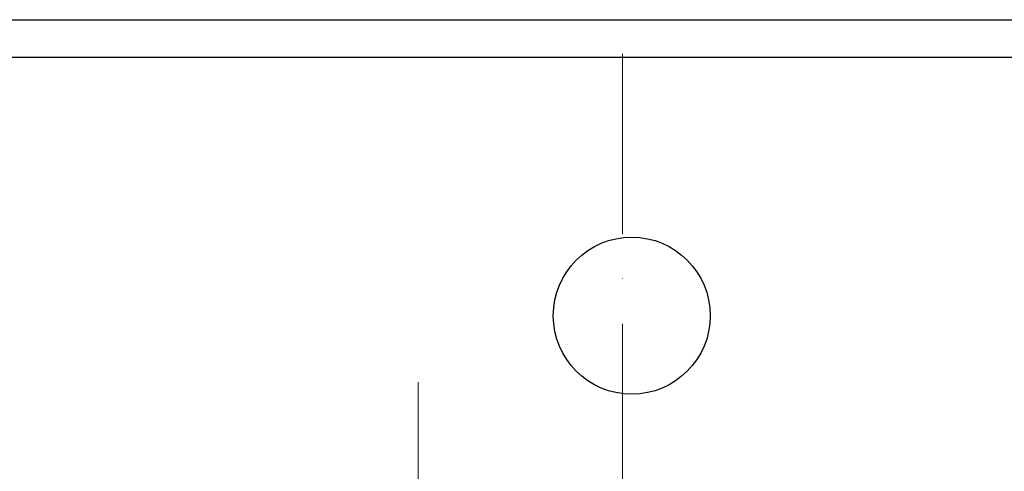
# Model space of a CAD drawing. Header units: millimetres. Extents: x -6513 to 30474, y -6915 to 65597.
# Tile 56 of 256: x -929 to -271, y 7184 to 7485. Entities that reach past the tile are written whole.
import ezdxf

# ---------------------------------------------------------------- set-up
doc = ezdxf.new("R2010")
doc.units = ezdxf.units.MM
doc.linetypes.add('ACAD_ISO10W100', pattern=[18, 12, -3, 0, -3])
for name, color, linetype, lineweight in [('A_cienka', 8, 'Continuous', 5), ('A_osie', 8, 'ACAD_ISO10W100', 5), ('R-TABELKA', 8, 'Continuous', 25)]:
    doc.layers.add(name, color=color, linetype=linetype, lineweight=lineweight)
doc.layers.add('DB_WM_odnośniki opis', color=8, linetype='Continuous')

msp = doc.modelspace()

# ---------------------------------------------------------------- linework, layer by layer
at = {"layer": 'A_cienka', "ltscale": 10}
msp.add_line((-662.946, 7092.253), (-662.946, 7243.05), dxfattribs=at)
at = {"layer": 'A_osie', "ltscale": 10}
msp.add_line((-526.446, 5721.209), (-526.446, 7473.268), dxfattribs=at)
at = {"layer": 'DB_WM_odnośniki opis'}
msp.add_circle((-520.229, 7287.418), 52.401, dxfattribs=at)
at = {"layer": 'R-TABELKA'}
for p, q in [((-3151.084, 7484.806), (8312.828, 7484.806)), ((-3026.084, 7459.806), (8287.828, 7459.806))]:
    msp.add_line(p, q, dxfattribs=at)

doc.saveas('drawing.dxf')
